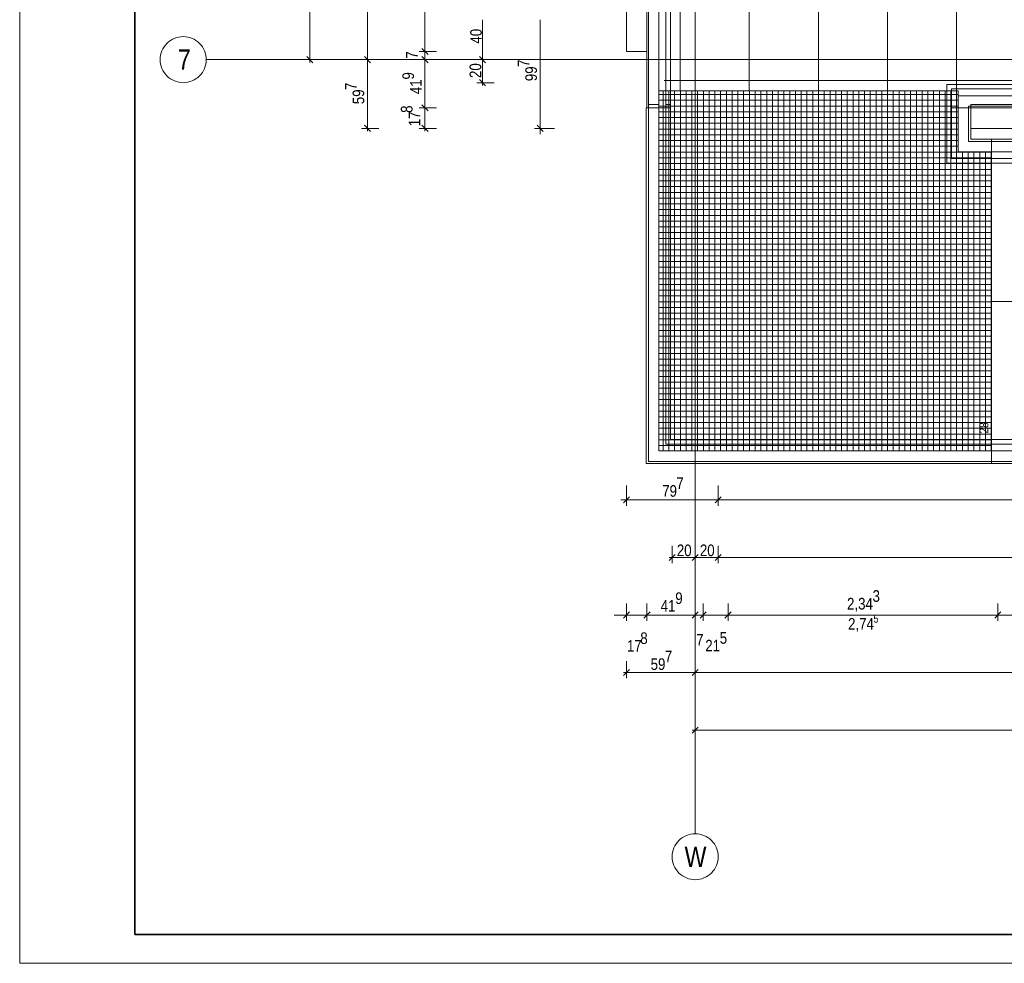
# Model space of a CAD drawing. Extents: x -420 to 300, y 62 to 1162.
# Tile 1 of 130: x -420 to -249, y 62 to 226. Entities that reach past the tile are written whole.
import ezdxf
from ezdxf.lldxf.tags import DXFTag

# ---------------------------------------------------------------- set-up
doc = ezdxf.new("R2010")
doc.units = 0
doc.layers.get('0').update_dxf_attribs({"lineweight": 35})
for name, color, linetype, lineweight, true_color in [('30 -33 Aussenwände- 7 Fassade_ Elemente', 7, 'Continuous', 9, 0x00aacc), ('30 -34 Innenwände- 6 Elemente', 7, 'Continuous', 9, 0xff6633), ('30 -35 Decken- 2.2 Treppen Außen', 7, 'Continuous', 9, 0x009999), ('30 -36 Dächer- 3 Dachbeläge', 7, 'Continuous', 15, 0x9999ff), ('30 -36 Dächer- 4 Dachbekleidungen', 7, 'Continuous', 9, 0xccccff), ('70 -76 Bemaßung- 2 Allgemein', 9, 'Continuous', 5, 0x808080)]:
    doc.layers.add(name, color=color, linetype=linetype, lineweight=lineweight, true_color=true_color)
for name, color, linetype, lineweight in [('60- 61 allgemeine Ausstattung- 4 Terrassen', 7, 'Continuous', 9), ('70 -71 Achsen- 1 Gebäudeachsen', 7, 'STRICHPUNKT2-A06G9F4J8I', 18), ('iwb_Plankopf Rahmen', 7, 'Continuous', 35), ('Keine-1', 7, 'Continuous', 15)]:
    doc.layers.add(name, color=color, linetype=linetype, lineweight=lineweight)
doc.styles.get("Standard").update_dxf_attribs({"font": 'ARIALN.TTF'})
tags = doc.linetypes.add('STRICHPUNKT2-A06G9F4J8I', pattern=[12.7, 6.35, -3.175, 0, -3.175]).pattern_tags.tags
tags[10:11] = [DXFTag(74, 4), DXFTag(75, 0), DXFTag(340, '0'), DXFTag(46, 0.0), DXFTag(50, 0.0), DXFTag(44, 0.0), DXFTag(45, 0.0)]
tags[8:9] = [DXFTag(74, 4), DXFTag(75, 0), DXFTag(340, '0'), DXFTag(46, 0.0), DXFTag(50, 0.0), DXFTag(44, 0.0), DXFTag(45, 0.0)]
tags[6:7] = [DXFTag(74, 4), DXFTag(75, 0), DXFTag(340, '0'), DXFTag(46, 0.0), DXFTag(50, 0.0), DXFTag(44, 0.0), DXFTag(45, 0.0)]
tags[4:5] = [DXFTag(74, 4), DXFTag(75, 0), DXFTag(340, '0'), DXFTag(46, 0.0), DXFTag(50, 0.0), DXFTag(44, 0.0), DXFTag(45, 0.0)]

# ---------------------------------------------------------------- blocks, each defined once
blk = doc.blocks.new('Referenz-A06G9F4L8I')
at = {"layer": '30 -33 Aussenwände- 7 Fassade_ Elemente', "color": 0}
for p, q in [((-314.24, 220.85), (-314.24, 383.05)), ((-310.7, 383.05), (-310.7, 220.85)), ((-310.7, 220.85), (-314.24, 220.85)), ((-254.4, 211.05), (-151.7, 211.05)), ((-254.4, 207.51), (-254.4, 211.05)), ((-151.7, 207.51), (-254.4, 207.51))]:
    blk.add_line(p, q, dxfattribs=at)
at = {"layer": '30 -33 Aussenwände- 7 Fassade_ Elemente', "color": 0, "linetype": 'Continuous', "ltscale": 0.13}
for p, q in [((-310.7, 211.05), (-310.7, 376.82)), ((-310.8, 149.25), (-310.8, 211.05)), ((-310.8, 211.05), (-310.7, 211.05)), ((-6.1, 211.65), (-254.4, 211.65)), ((-254.4, 211.65), (-254.4, 205.65)), ((-254.4, 205.65), (-250.8, 205.65)), ((-250.8, 205.65), (-250.8, 149.25)), ((-250.8, 149.25), (-310.8, 149.25))]:
    blk.add_line(p, q, dxfattribs=at)
at = {"layer": '30 -34 Innenwände- 6 Elemente', "color": 0, "linetype": 'Continuous', "ltscale": 0.13}
for p, q in [((-310.4, 376.05), (-310.4, 211.65)), ((-308.6, 211.65), (-308.6, 376.05)), ((-307.4, 376.05), (-307.4, 211.65)), ((-306.6, 211.65), (-306.6, 376.05)), ((-6.7, 215.15), (-258.6, 215.15)), ((-258.6, 215.15), (-258.6, 201.45)), ((-257.8, 202.25), (-257.8, 214.35)), ((-257.8, 214.35), (-6.7, 214.35)), ((-6.7, 213.15), (-256.6, 213.15)), ((-256.6, 213.15), (-256.6, 203.45)), ((-310.4, 211.65), (-308.6, 211.65)), ((-310.4, 211.05), (-310.4, 149.65)), ((-308.6, 211.05), (-310.4, 211.05)), ((-308.6, 151.45), (-308.6, 211.05)), ((-307.4, 211.65), (-306.6, 211.65)), ((-307.4, 211.05), (-307.4, 152.65)), ((-306.6, 211.05), (-307.4, 211.05)), ((-306.6, 153.45), (-306.6, 211.05)), ((-254.8, 205.25), (-254.8, 211.35)), ((-254.8, 211.35), (-6.7, 211.35)), ((-250.8, 205.25), (-254.8, 205.25)), ((-250.8, 203.45), (-250.8, 205.25)), ((-250.8, 202.25), (-257.8, 202.25)), ((-256.6, 203.45), (-250.8, 203.45)), ((-250.8, 201.45), (-250.8, 202.25)), ((-258.6, 201.45), (-250.8, 201.45)), ((-307.4, 152.65), (-250.8, 152.65)), ((-250.8, 153.45), (-306.6, 153.45)), ((-250.8, 152.65), (-250.8, 153.45)), ((-250.8, 151.45), (-308.6, 151.45)), ((-250.8, 149.65), (-250.8, 151.45)), ((-310.4, 149.65), (-250.8, 149.65))]:
    blk.add_line(p, q, dxfattribs=at)
at = {"layer": '30 -35 Decken- 2.2 Treppen Außen', "color": 0, "linetype": 'Continuous', "ltscale": 0.13}
for p, q in [((-250.8, 205.65), (-250.8, 149.25)), ((-70, 205.65), (-250.8, 205.65)), ((-250.8, 205.65), (-250.8, 203.45)), ((-250.8, 205.25), (-70, 205.25)), ((-250.8, 203.45), (-250.8, 205.25)), ((-250.8, 203.45), (-70, 203.45)), ((-245, 203.45), (-250.8, 203.45)), ((-250.8, 201.45), (-250.8, 202.25)), ((-250.8, 202.25), (-70, 202.25)), ((-70, 201.45), (-250.8, 201.45)), ((-70, 177.45), (-250.8, 177.45)), ((-70, 153.45), (-250.8, 153.45)), ((-250.8, 153.45), (-250.8, 152.65)), ((-250.8, 152.65), (-70, 152.65)), ((-250.8, 151.45), (-250.8, 149.65)), ((-250.8, 151.45), (-250.8, 149.25)), ((-70, 151.45), (-250.8, 151.45)), ((-245, 151.45), (-250.8, 151.45)), ((-250.8, 149.65), (-70, 149.65)), ((-250.8, 149.25), (-70, 149.25))]:
    blk.add_line(p, q, dxfattribs=at)
at = {"layer": '30 -35 Decken- 2.2 Treppen Außen', "color": 0, "linetype": 'Continuous', "lineweight": 5, "ltscale": 0.13}
for p, q in [((-250.8, 177.45), (-250.74, 177.47)), ((-250.74, 177.44), (-250.8, 177.45)), ((-250.74, 177.47), (-250.74, 177.44))]:
    blk.add_line(p, q, dxfattribs=at)
at = {"layer": '30 -36 Dächer- 3 Dachbeläge', "color": 0, "linetype": 'Continuous', "ltscale": 0.15}
for p, q in [((-310.7, 376.05), (-310.7, 211.05)), ((-307.4, 214.05), (-307.4, 376.05)), ((-306.6, 214.05), (-307.4, 214.05)), ((-306.6, 211.05), (-306.6, 214.05)), ((-257.8, 214.35), (-6.7, 214.35)), ((-257.8, 211.05), (-257.8, 214.35)), ((-310.7, 211.05), (-306.6, 211.05)), ((-6.7, 211.05), (-257.8, 211.05))]:
    blk.add_line(p, q, dxfattribs=at)
at = {"layer": '30 -36 Dächer- 4 Dachbekleidungen', "color": 0, "linetype": 'Continuous', "ltscale": 0.13}
for p, q in [((-310.4, 211.05), (-310.4, 376.05)), ((-308.6, 376.05), (-308.6, 211.05)), ((-307.4, 211.05), (-307.4, 376.05)), ((-306.6, 376.05), (-306.6, 211.05)), ((-6.7, 215.15), (-258.6, 215.15)), ((-258.6, 215.15), (-258.6, 201.45)), ((-257.8, 202.25), (-257.8, 214.35)), ((-257.8, 214.35), (-6.7, 214.35)), ((-6.7, 213.15), (-256.6, 213.15)), ((-256.6, 213.15), (-256.6, 203.45)), ((-308.6, 211.05), (-310.4, 211.05)), ((-306.6, 211.05), (-307.4, 211.05)), ((-254.8, 205.25), (-254.8, 211.35)), ((-254.8, 211.35), (-6.7, 211.35)), ((-250.8, 205.25), (-254.8, 205.25)), ((-250.8, 203.45), (-250.8, 205.25)), ((-250.8, 202.25), (-257.8, 202.25)), ((-256.6, 203.45), (-250.8, 203.45)), ((-250.8, 201.45), (-250.8, 202.25)), ((-258.6, 201.45), (-250.8, 201.45))]:
    blk.add_line(p, q, dxfattribs=at)
at = {"layer": '60- 61 allgemeine Ausstattung- 4 Terrassen', "color": 0}
for p, q in [((-304.9, 214.05), (-304.9, 376.05)), ((-292.9, 214.05), (-292.9, 372.51)), ((-280.9, 214.05), (-280.9, 372.51)), ((-268.9, 214.05), (-268.9, 372.51)), ((-256.9, 214.05), (-256.9, 372.51)), ((-307.7, 215.85), (-232.9, 215.85)), ((-256.6, 214.05), (-308.6, 214.05)), ((-308.6, 214.05), (-308.6, 151.45)), ((-307.88, 151.45), (-307.88, 214.05)), ((-306.88, 151.45), (-306.88, 214.05)), ((-305.88, 151.45), (-305.88, 214.05)), ((-304.88, 151.45), (-304.88, 214.05)), ((-303.88, 151.45), (-303.88, 214.05)), ((-302.88, 151.45), (-302.88, 214.05)), ((-301.88, 151.45), (-301.88, 214.05)), ((-300.88, 151.45), (-300.88, 214.05)), ((-299.88, 151.45), (-299.88, 214.05)), ((-298.88, 151.45), (-298.88, 214.05)), ((-297.88, 151.45), (-297.88, 214.05)), ((-296.88, 151.45), (-296.88, 214.05)), ((-295.88, 151.45), (-295.88, 214.05)), ((-294.88, 151.45), (-294.88, 214.05)), ((-293.88, 151.45), (-293.88, 214.05)), ((-292.88, 151.45), (-292.88, 214.05)), ((-291.88, 151.45), (-291.88, 214.05)), ((-290.88, 151.45), (-290.88, 214.05)), ((-289.88, 151.45), (-289.88, 214.05)), ((-288.88, 151.45), (-288.88, 214.05)), ((-287.88, 151.45), (-287.88, 214.05)), ((-286.88, 151.45), (-286.88, 214.05)), ((-285.88, 151.45), (-285.88, 214.05)), ((-284.88, 151.45), (-284.88, 214.05)), ((-283.88, 151.45), (-283.88, 214.05)), ((-282.88, 151.45), (-282.88, 214.05)), ((-281.88, 151.45), (-281.88, 214.05)), ((-280.88, 151.45), (-280.88, 214.05)), ((-279.88, 151.45), (-279.88, 214.05)), ((-278.88, 151.45), (-278.88, 214.05)), ((-277.88, 151.45), (-277.88, 214.05)), ((-276.88, 151.45), (-276.88, 214.05)), ((-275.88, 151.45), (-275.88, 214.05)), ((-274.88, 151.45), (-274.88, 214.05)), ((-273.88, 151.45), (-273.88, 214.05)), ((-272.88, 151.45), (-272.88, 214.05)), ((-271.88, 151.45), (-271.88, 214.05)), ((-270.88, 151.45), (-270.88, 214.05)), ((-269.88, 151.45), (-269.88, 214.05)), ((-268.88, 151.45), (-268.88, 214.05)), ((-267.88, 151.45), (-267.88, 214.05)), ((-266.88, 151.45), (-266.88, 214.05)), ((-265.88, 151.45), (-265.88, 214.05)), ((-264.88, 151.45), (-264.88, 214.05)), ((-263.88, 151.45), (-263.88, 214.05)), ((-262.88, 151.45), (-262.88, 214.05)), ((-261.88, 151.45), (-261.88, 214.05)), ((-260.88, 151.45), (-260.88, 214.05)), ((-259.88, 151.45), (-259.88, 214.05)), ((-258.88, 151.45), (-258.88, 214.05)), ((-257.88, 151.45), (-257.88, 214.05)), ((-256.88, 151.45), (-256.88, 214.05)), ((-256.6, 203.45), (-256.6, 214.05)), ((-308.6, 213.39), (-256.6, 213.39)), ((-308.6, 212.39), (-256.6, 212.39)), ((-308.6, 211.39), (-256.6, 211.39)), ((-308.6, 210.39), (-256.6, 210.39)), ((-308.6, 209.39), (-256.6, 209.39)), ((-308.6, 208.39), (-256.6, 208.39)), ((-308.6, 207.39), (-256.6, 207.39)), ((-308.6, 206.39), (-256.6, 206.39)), ((-308.6, 205.39), (-256.6, 205.39)), ((-308.6, 204.39), (-256.6, 204.39)), ((-308.6, 203.39), (-250.8, 203.39)), ((-308.6, 202.39), (-250.8, 202.39)), ((-250.8, 203.45), (-256.6, 203.45)), ((-255.88, 151.45), (-255.88, 203.45)), ((-254.88, 151.45), (-254.88, 203.45)), ((-253.88, 151.45), (-253.88, 203.45)), ((-252.88, 151.45), (-252.88, 203.45)), ((-251.88, 151.45), (-251.88, 203.45)), ((-250.88, 151.45), (-250.88, 203.45)), ((-250.8, 151.45), (-250.8, 203.45)), ((-308.6, 201.39), (-250.8, 201.39)), ((-308.6, 200.39), (-250.8, 200.39)), ((-308.6, 199.39), (-250.8, 199.39)), ((-308.6, 198.39), (-250.8, 198.39)), ((-308.6, 197.39), (-250.8, 197.39)), ((-308.6, 196.39), (-250.8, 196.39)), ((-308.6, 195.39), (-250.8, 195.39)), ((-308.6, 194.39), (-250.8, 194.39)), ((-308.6, 193.39), (-250.8, 193.39)), ((-308.6, 192.39), (-250.8, 192.39)), ((-308.6, 191.39), (-250.8, 191.39)), ((-308.6, 190.39), (-250.8, 190.39)), ((-308.6, 189.39), (-250.8, 189.39)), ((-308.6, 188.39), (-250.8, 188.39)), ((-308.6, 187.39), (-250.8, 187.39)), ((-308.6, 186.39), (-250.8, 186.39)), ((-308.6, 185.39), (-250.8, 185.39)), ((-308.6, 184.39), (-250.8, 184.39)), ((-308.6, 183.39), (-250.8, 183.39)), ((-308.6, 182.39), (-250.8, 182.39)), ((-308.6, 181.39), (-250.8, 181.39)), ((-308.6, 180.39), (-250.8, 180.39)), ((-308.6, 179.39), (-250.8, 179.39)), ((-308.6, 178.39), (-250.8, 178.39)), ((-308.6, 177.39), (-250.8, 177.39)), ((-308.6, 176.39), (-250.8, 176.39)), ((-308.6, 175.39), (-250.8, 175.39)), ((-308.6, 174.39), (-250.8, 174.39)), ((-308.6, 173.39), (-250.8, 173.39)), ((-308.6, 172.39), (-250.8, 172.39)), ((-308.6, 171.39), (-250.8, 171.39)), ((-308.6, 170.39), (-250.8, 170.39)), ((-308.6, 169.39), (-250.8, 169.39)), ((-308.6, 168.39), (-250.8, 168.39)), ((-308.6, 167.39), (-250.8, 167.39)), ((-308.6, 166.39), (-250.8, 166.39)), ((-308.6, 165.39), (-250.8, 165.39)), ((-308.6, 164.39), (-250.8, 164.39)), ((-308.6, 163.39), (-250.8, 163.39)), ((-308.6, 162.39), (-250.8, 162.39)), ((-308.6, 161.39), (-250.8, 161.39)), ((-308.6, 160.39), (-250.8, 160.39)), ((-308.6, 159.39), (-250.8, 159.39)), ((-308.6, 158.39), (-250.8, 158.39)), ((-308.6, 157.39), (-250.8, 157.39)), ((-308.6, 156.39), (-250.8, 156.39)), ((-308.6, 155.39), (-250.8, 155.39)), ((-308.6, 154.39), (-250.8, 154.39)), ((-308.6, 153.39), (-250.8, 153.39)), ((-308.6, 152.39), (-250.8, 152.39)), ((-308.6, 151.45), (-250.8, 151.45))]:
    blk.add_line(p, q, dxfattribs=at)
at = {"layer": '70 -71 Achsen- 1 Gebäudeachsen', "color": 0, "linetype": 'STRICHPUNKT2-A06G9F4J8I', "ltscale": 0.18}
for p, q in [((-302.3, 1084.39), (-302.3, 84.95)), ((-387.24, 219.45), (76.5, 219.45))]:
    blk.add_line(p, q, dxfattribs=at)
at = {"layer": '70 -71 Achsen- 1 Gebäudeachsen', "color": 0, "linetype": 'Continuous', "ltscale": 0.18}
for p, q in [((-394.07, 222.28), (-393.78, 222.55)), ((-393.78, 222.55), (-393.46, 222.78)), ((-393.46, 222.78), (-393.12, 222.98)), ((-393.12, 222.98), (-392.77, 223.15)), ((-392.77, 223.15), (-392.4, 223.28)), ((-392.4, 223.28), (-392.02, 223.38)), ((-392.02, 223.38), (-391.63, 223.43)), ((-391.63, 223.43), (-391.24, 223.45)), ((-391.24, 223.45), (-390.85, 223.43)), ((-390.85, 223.43), (-390.46, 223.38)), ((-390.46, 223.38), (-390.08, 223.28)), ((-390.08, 223.28), (-389.71, 223.15)), ((-389.71, 223.15), (-389.35, 222.98)), ((-389.35, 222.98), (-389.02, 222.78)), ((-389.02, 222.78), (-388.7, 222.55)), ((-388.7, 222.55), (-388.41, 222.28)), ((-395.07, 220.61), (-394.93, 220.98)), ((-394.93, 220.98), (-394.77, 221.34)), ((-394.77, 221.34), (-394.56, 221.68)), ((-394.56, 221.68), (-394.33, 221.99)), ((-394.33, 221.99), (-394.07, 222.28)), ((-388.41, 222.28), (-388.15, 221.99)), ((-388.15, 221.99), (-387.91, 221.68)), ((-387.91, 221.68), (-387.71, 221.34)), ((-387.71, 221.34), (-387.54, 220.98)), ((-387.54, 220.98), (-387.41, 220.61)), ((-395.24, 219.45), (-395.22, 219.85)), ((-395.22, 219.06), (-395.24, 219.45)), ((-395.22, 219.85), (-395.16, 220.23)), ((-395.16, 218.67), (-395.22, 219.06)), ((-395.16, 220.23), (-395.07, 220.61)), ((-387.41, 220.61), (-387.31, 220.23)), ((-387.31, 220.23), (-387.26, 219.85)), ((-387.26, 219.06), (-387.31, 218.67)), ((-387.26, 219.85), (-387.24, 219.45)), ((-387.24, 219.45), (-387.26, 219.06)), ((-395.07, 218.29), (-395.16, 218.67)), ((-394.93, 217.92), (-395.07, 218.29)), ((-394.77, 217.57), (-394.93, 217.92)), ((-394.56, 217.23), (-394.77, 217.57)), ((-394.33, 216.92), (-394.56, 217.23)), ((-387.91, 217.23), (-388.15, 216.92)), ((-387.71, 217.57), (-387.91, 217.23)), ((-387.54, 217.92), (-387.71, 217.57)), ((-387.41, 218.29), (-387.54, 217.92)), ((-387.31, 218.67), (-387.41, 218.29)), ((-394.07, 216.62), (-394.33, 216.92)), ((-393.78, 216.36), (-394.07, 216.62)), ((-393.46, 216.13), (-393.78, 216.36)), ((-393.12, 215.93), (-393.46, 216.13)), ((-392.77, 215.76), (-393.12, 215.93)), ((-392.4, 215.63), (-392.77, 215.76)), ((-392.02, 215.53), (-392.4, 215.63)), ((-391.63, 215.47), (-392.02, 215.53)), ((-390.46, 215.53), (-390.85, 215.47)), ((-390.08, 215.63), (-390.46, 215.53)), ((-389.71, 215.76), (-390.08, 215.63)), ((-389.35, 215.93), (-389.71, 215.76)), ((-389.02, 216.13), (-389.35, 215.93)), ((-388.7, 216.36), (-389.02, 216.13)), ((-388.41, 216.62), (-388.7, 216.36)), ((-388.15, 216.92), (-388.41, 216.62)), ((-391.24, 215.45), (-391.63, 215.47)), ((-390.85, 215.47), (-391.24, 215.45)), ((-305.13, 83.78), (-304.84, 84.05)), ((-304.84, 84.05), (-304.52, 84.28)), ((-304.52, 84.28), (-304.18, 84.48)), ((-304.18, 84.48), (-303.83, 84.65)), ((-303.83, 84.65), (-303.46, 84.78)), ((-303.46, 84.78), (-303.08, 84.88)), ((-303.08, 84.88), (-302.69, 84.93)), ((-302.69, 84.93), (-302.3, 84.95)), ((-302.3, 84.95), (-301.91, 84.93)), ((-301.91, 84.93), (-301.52, 84.88)), ((-301.52, 84.88), (-301.14, 84.78)), ((-301.14, 84.78), (-300.77, 84.65)), ((-300.77, 84.65), (-300.41, 84.48)), ((-300.41, 84.48), (-300.08, 84.28)), ((-300.08, 84.28), (-299.76, 84.05)), ((-299.76, 84.05), (-299.47, 83.78)), ((-306.22, 81.73), (-306.13, 82.11)), ((-306.13, 82.11), (-305.99, 82.48)), ((-305.99, 82.48), (-305.83, 82.84)), ((-305.83, 82.84), (-305.62, 83.18)), ((-305.62, 83.18), (-305.39, 83.49)), ((-305.39, 83.49), (-305.13, 83.78)), ((-299.47, 83.78), (-299.21, 83.49)), ((-299.21, 83.49), (-298.97, 83.18)), ((-298.97, 83.18), (-298.77, 82.84)), ((-298.77, 82.84), (-298.6, 82.48)), ((-298.6, 82.48), (-298.47, 82.11)), ((-298.47, 82.11), (-298.37, 81.73)), ((-306.3, 80.95), (-306.28, 81.35)), ((-306.28, 80.56), (-306.3, 80.95)), ((-306.28, 81.35), (-306.22, 81.73)), ((-306.22, 80.17), (-306.28, 80.56)), ((-298.37, 81.73), (-298.32, 81.35)), ((-298.32, 80.56), (-298.37, 80.17)), ((-298.32, 81.35), (-298.3, 80.95)), ((-298.3, 80.95), (-298.32, 80.56)), ((-306.13, 79.79), (-306.22, 80.17)), ((-305.99, 79.42), (-306.13, 79.79)), ((-305.83, 79.07), (-305.99, 79.42)), ((-305.62, 78.73), (-305.83, 79.07)), ((-305.39, 78.42), (-305.62, 78.73)), ((-298.97, 78.73), (-299.21, 78.42)), ((-298.77, 79.07), (-298.97, 78.73)), ((-298.6, 79.42), (-298.77, 79.07)), ((-298.47, 79.79), (-298.6, 79.42)), ((-298.37, 80.17), (-298.47, 79.79)), ((-305.13, 78.12), (-305.39, 78.42)), ((-304.84, 77.86), (-305.13, 78.12)), ((-304.52, 77.63), (-304.84, 77.86)), ((-304.18, 77.43), (-304.52, 77.63)), ((-303.83, 77.26), (-304.18, 77.43)), ((-303.46, 77.13), (-303.83, 77.26)), ((-303.08, 77.03), (-303.46, 77.13)), ((-302.69, 76.97), (-303.08, 77.03)), ((-302.3, 76.95), (-302.69, 76.97)), ((-301.91, 76.97), (-302.3, 76.95)), ((-301.52, 77.03), (-301.91, 76.97)), ((-301.14, 77.13), (-301.52, 77.03)), ((-300.77, 77.26), (-301.14, 77.13)), ((-300.41, 77.43), (-300.77, 77.26)), ((-300.08, 77.63), (-300.41, 77.43)), ((-299.76, 77.86), (-300.08, 77.63)), ((-299.47, 78.12), (-299.76, 77.86)), ((-299.21, 78.42), (-299.47, 78.12))]:
    blk.add_line(p, q, dxfattribs=at)
at = {"layer": '70 -76 Bemaßung- 2 Allgemein', "color": 0, "linetype": 'Continuous', "ltscale": 0.13}
for p, q in [((-369.24, 220.51), (-369.24, 383.39)), ((-359.24, 220.51), (-359.24, 371.45)), ((-349.24, 221.91), (-349.24, 371.45)), ((-339.24, 220.51), (-339.24, 226.39)), ((-329.24, 208.57), (-329.24, 226.39)), ((-349.24, 221.91), (-349.24, 222.97)), ((-347.24, 220.85), (-350.24, 220.85)), ((-347.24, 220.85), (-350.24, 220.85)), ((-348.71, 220.32), (-349.77, 221.38)), ((-348.71, 220.32), (-349.77, 221.38)), ((-349.24, 220.35), (-349.24, 221.91)), ((-349.24, 220.35), (-349.24, 221.91)), ((-349.24, 219.45), (-349.24, 220.85)), ((-367.24, 219.45), (-370.24, 219.45)), ((-368.71, 218.92), (-369.77, 219.98)), ((-369.24, 218.95), (-369.24, 220.51)), ((-357.24, 219.45), (-360.24, 219.45)), ((-357.24, 219.45), (-360.24, 219.45)), ((-359.77, 219.98), (-358.71, 218.92)), ((-358.71, 218.92), (-359.77, 219.98)), ((-359.24, 218.95), (-359.24, 220.51)), ((-359.24, 219.95), (-359.24, 218.39)), ((-347.24, 219.45), (-350.24, 219.45)), ((-347.24, 219.45), (-350.24, 219.45)), ((-349.77, 219.98), (-348.71, 218.92)), ((-349.77, 219.98), (-348.71, 218.92)), ((-349.24, 219.95), (-349.24, 218.39)), ((-349.24, 219.95), (-349.24, 218.39)), ((-337.24, 219.45), (-340.24, 219.45)), ((-337.24, 219.45), (-340.24, 219.45)), ((-338.71, 218.92), (-339.77, 219.98)), ((-339.77, 219.98), (-338.71, 218.92)), ((-339.24, 218.95), (-339.24, 220.51)), ((-339.24, 219.95), (-339.24, 218.39)), ((-359.24, 208.57), (-359.24, 218.39)), ((-349.24, 218.39), (-349.24, 217.33)), ((-349.24, 212.13), (-349.24, 218.39)), ((-339.24, 216.51), (-339.24, 218.39)), ((-338.71, 214.92), (-339.77, 215.98)), ((-339.24, 214.95), (-339.24, 216.51)), ((-337.24, 215.45), (-340.24, 215.45)), ((-349.24, 210.57), (-349.24, 212.13)), ((-347.24, 211.07), (-350.24, 211.07)), ((-347.24, 211.07), (-350.24, 211.07)), ((-349.77, 211.6), (-348.71, 210.54)), ((-348.71, 210.54), (-349.77, 211.6)), ((-349.24, 211.57), (-349.24, 210.01)), ((-349.24, 208.57), (-349.24, 210.01)), ((-357.24, 207.51), (-360.24, 207.51)), ((-358.71, 206.98), (-359.77, 208.04)), ((-359.24, 207.01), (-359.24, 208.57)), ((-347.24, 207.51), (-350.24, 207.51)), ((-348.71, 206.98), (-349.77, 208.04)), ((-349.24, 207.01), (-349.24, 208.57)), ((-326.74, 207.51), (-330.24, 207.51)), ((-329.24, 206.51), (-329.24, 208.57)), ((-314.24, 145.45), (-314.24, 141.95)), ((-298.3, 145.45), (-298.3, 141.95)), ((-298.3, 145.45), (-298.3, 141.95)), ((-315.24, 142.95), (-313.18, 142.95)), ((-299.36, 142.95), (-313.18, 142.95)), ((-297.3, 142.95), (-299.36, 142.95)), ((-299.3, 142.95), (-297.24, 142.95)), ((-152.36, 142.95), (-297.24, 142.95)), ((-306.83, 132.42), (-305.77, 133.48)), ((-306.3, 134.95), (-306.3, 131.95)), ((-302.83, 132.42), (-301.77, 133.48)), ((-301.77, 133.48), (-302.83, 132.42)), ((-302.3, 134.95), (-302.3, 131.95)), ((-302.3, 134.95), (-302.3, 131.95)), ((-298.83, 132.42), (-297.77, 133.48)), ((-297.77, 133.48), (-298.83, 132.42)), ((-298.3, 134.95), (-298.3, 131.95)), ((-298.3, 134.95), (-298.3, 131.95)), ((-306.8, 132.95), (-305.24, 132.95)), ((-303.36, 132.95), (-305.24, 132.95)), ((-301.8, 132.95), (-303.36, 132.95)), ((-302.8, 132.95), (-301.24, 132.95)), ((-299.36, 132.95), (-301.24, 132.95)), ((-297.8, 132.95), (-299.36, 132.95)), ((-298.8, 132.95), (-297.24, 132.95)), ((-155.36, 132.95), (-297.24, 132.95)), ((-314.24, 124.95), (-314.24, 121.95)), ((-310.68, 124.95), (-310.68, 121.95)), ((-310.68, 124.95), (-310.68, 121.95)), ((-302.3, 124.95), (-302.3, 121.95)), ((-302.3, 124.95), (-302.3, 121.95)), ((-300.9, 124.95), (-300.9, 121.95)), ((-300.9, 124.95), (-300.9, 121.95)), ((-296.6, 124.95), (-296.6, 121.95)), ((-296.6, 124.95), (-296.6, 121.95)), ((-249.73, 124.95), (-249.73, 121.95)), ((-249.73, 124.95), (-249.73, 121.95)), ((-313.71, 123.48), (-314.77, 122.42)), ((-311.21, 122.42), (-310.15, 123.48)), ((-311.21, 122.42), (-310.15, 123.48)), ((-301.77, 123.48), (-302.83, 122.42)), ((-301.77, 123.48), (-302.83, 122.42)), ((-301.43, 122.42), (-300.37, 123.48)), ((-300.37, 123.48), (-301.43, 122.42)), ((-297.13, 122.42), (-296.07, 123.48)), ((-297.13, 122.42), (-296.07, 123.48)), ((-250.26, 122.42), (-249.2, 123.48)), ((-249.2, 123.48), (-250.26, 122.42)), ((-315.3, 122.95), (-316.36, 122.95)), ((-313.74, 122.95), (-315.3, 122.95)), ((-310.68, 122.95), (-314.24, 122.95)), ((-311.18, 122.95), (-309.62, 122.95)), ((-311.18, 122.95), (-309.62, 122.95)), ((-309.62, 122.95), (-308.56, 122.95)), ((-303.36, 122.95), (-309.62, 122.95)), ((-303.36, 122.95), (-304.42, 122.95)), ((-301.8, 122.95), (-303.36, 122.95)), ((-301.8, 122.95), (-303.36, 122.95)), ((-301.96, 122.95), (-303.02, 122.95)), ((-300.9, 122.95), (-302.3, 122.95)), ((-300.4, 122.95), (-301.96, 122.95)), ((-301.4, 122.95), (-299.84, 122.95)), ((-296.6, 122.95), (-300.9, 122.95)), ((-299.84, 122.95), (-298.78, 122.95)), ((-297.1, 122.95), (-295.54, 122.95)), ((-297.1, 122.95), (-295.54, 122.95)), ((-295.54, 122.95), (-294.48, 122.95)), ((-250.79, 122.95), (-295.54, 122.95)), ((-249.23, 122.95), (-250.79, 122.95)), ((-250.23, 122.95), (-248.67, 122.95)), ((-203.92, 122.95), (-248.67, 122.95)), ((-314.24, 114.95), (-314.24, 111.95)), ((-302.3, 114.95), (-302.3, 111.95)), ((-302.3, 114.95), (-302.3, 111.95)), ((-314.77, 112.42), (-313.71, 113.48)), ((-314.74, 112.95), (-313.18, 112.95)), ((-303.36, 112.95), (-313.18, 112.95)), ((-301.8, 112.95), (-303.36, 112.95)), ((-302.83, 112.42), (-301.77, 113.48)), ((-301.77, 113.48), (-302.83, 112.42)), ((-302.8, 112.95), (-301.24, 112.95)), ((-11.3, 112.95), (-301.24, 112.95)), ((-302.3, 104.95), (-302.3, 101.95)), ((-302.83, 102.42), (-301.77, 103.48)), ((-302.8, 102.95), (-301.24, 102.95)), ((-151.36, 102.95), (-301.24, 102.95))]:
    blk.add_line(p, q, dxfattribs=at)
at = {"layer": '70 -76 Bemaßung- 2 Allgemein', "color": 0, "linetype": 'Continuous', "lineweight": 20, "ltscale": 0.2}
for p, q in [((-328.71, 206.98), (-329.77, 208.04)), ((-314.77, 142.42), (-313.71, 143.48)), ((-297.77, 143.48), (-298.83, 142.42)), ((-298.83, 142.42), (-297.77, 143.48))]:
    blk.add_line(p, q, dxfattribs=at)
at = {"layer": 'Keine-1', "color": 0}
blk.add_line((-254.4, 205.65), (-254.4, 211.05), dxfattribs=at)
at = {"layer": '30 -35 Decken- 2.2 Treppen Außen', "color": 0, "linetype": 'ByBlock', "ltscale": 0.13, "insert": (-252.9, 154.5), "char_height": 1.5103, "attachment_point": 1, "rotation": 90.001}
blk.add_mtext('{\\fArial Narrow;28}', dxfattribs=at)
at = {"layer": '70 -71 Achsen- 1 Gebäudeachsen', "color": 0, "linetype": 'Continuous', "ltscale": 0.18, "char_height": 3.5241, "attachment_point": 1}
for s, insert in [('{\\fArial Narrow;7}', (-392.17, 221.22)), ('{\\fArial Narrow;W}', (-304.15, 82.72))]:
    blk.add_mtext(s, dxfattribs=dict(at, insert=insert))
at = {"layer": '70 -76 Bemaßung- 2 Allgemein', "color": 0, "linetype": 'Continuous', "ltscale": 0.13, "char_height": 2.0138, "attachment_point": 1, "rotation": 90}
for s, insert in [('{\\fArial Narrow;40}', (-341.39, 222.24)), ('{\\fArial Narrow;7}', (-352.55, 219.62)), ('{\\fArial Narrow;20}', (-341.49, 216.26)), ('{\\fArial Narrow;7}', (-333.15, 218.19)), ('{\\fArial Narrow;9}', (-353.17, 215.99)), ('{\\fArial Narrow;99}', (-331.81, 215.71)), ('{\\fArial Narrow;7}', (-363.15, 214.19)), ('{\\fArial Narrow;41}', (-351.82, 213.45)), ('{\\fArial Narrow;59}', (-361.81, 211.71)), ('{\\fArial Narrow;8}', (-353.42, 210.2)), ('{\\fArial Narrow;17}', (-352.08, 207.88))]:
    blk.add_mtext(s, dxfattribs=dict(at, insert=insert))
at = {"layer": '70 -76 Bemaßung- 2 Allgemein', "color": 0, "linetype": 'Continuous', "ltscale": 0.13, "attachment_point": 1}
for s, insert, char_height in [('{\\fArial Narrow;79}', (-308.03, 145.52), 2.0138), ('{\\fArial Narrow;7}', (-305.57, 146.87), 2.0138), ('{\\fArial Narrow;20}', (-305.49, 135.2), 2.0138), ('{\\fArial Narrow;20}', (-301.49, 135.2), 2.0138), ('{\\fArial Narrow;9}', (-305.76, 126.88), 2.0138), ('{\\fArial Narrow;3}', (-271.49, 127.26), 2.0138), ('{\\fArial Narrow;41}', (-308.3, 125.54), 2.0138), ('{\\fArial Narrow;2,34}', (-275.92, 125.92), 2.0138), ('{\\fArial Narrow;2,74}', (-275.74, 122.42), 2.0138), ('{\\fArial Narrow;5}', (-271.32, 122.98), 1.3426), ('{\\fArial Narrow;8}', (-311.84, 119.93), 2.0138), ('{\\fArial Narrow;5}', (-298.04, 119.98), 2.0138), ('{\\fArial Narrow;17}', (-314.16, 118.59), 2.0138), ('{\\fArial Narrow;7}', (-302.13, 119.64), 2.0138), ('{\\fArial Narrow;21}', (-300.55, 118.64), 2.0138), ('{\\fArial Narrow;7}', (-307.57, 116.77), 2.0138), ('{\\fArial Narrow;59}', (-310.04, 115.42), 2.0138)]:
    blk.add_mtext(s, dxfattribs=dict(at, insert=insert, char_height=char_height))

msp = doc.modelspace()

# ---------------------------------------------------------------- linework, layer by layer
at = {"layer": 'iwb_Plankopf Rahmen', "color": 8, "lineweight": 13, "ltscale": 0.13, "true_color": 0x808080}
msp.add_lwpolyline([(300.35, 62.43), (-419.65, 62.43), (-419.65, 1162.43), (300.35, 1162.43), (300.35, 62.43)], close=True, dxfattribs=at)
at = {"layer": 'iwb_Plankopf Rahmen', "ltscale": 0.35}
msp.add_lwpolyline([(-399.65, 67.43), (-399.65, 1157.43), (295.35, 1157.43), (295.35, 67.43), (-399.65, 67.43)], close=True, dxfattribs=at)

# ---------------------------------------------------------------- block references
at = {"color": 8, "lineweight": 25, "ltscale": 0.25, "true_color": 0x808080}
msp.add_blockref('Referenz-A06G9F4L8I', (0, 0), dxfattribs=at)

doc.saveas('drawing.dxf')
